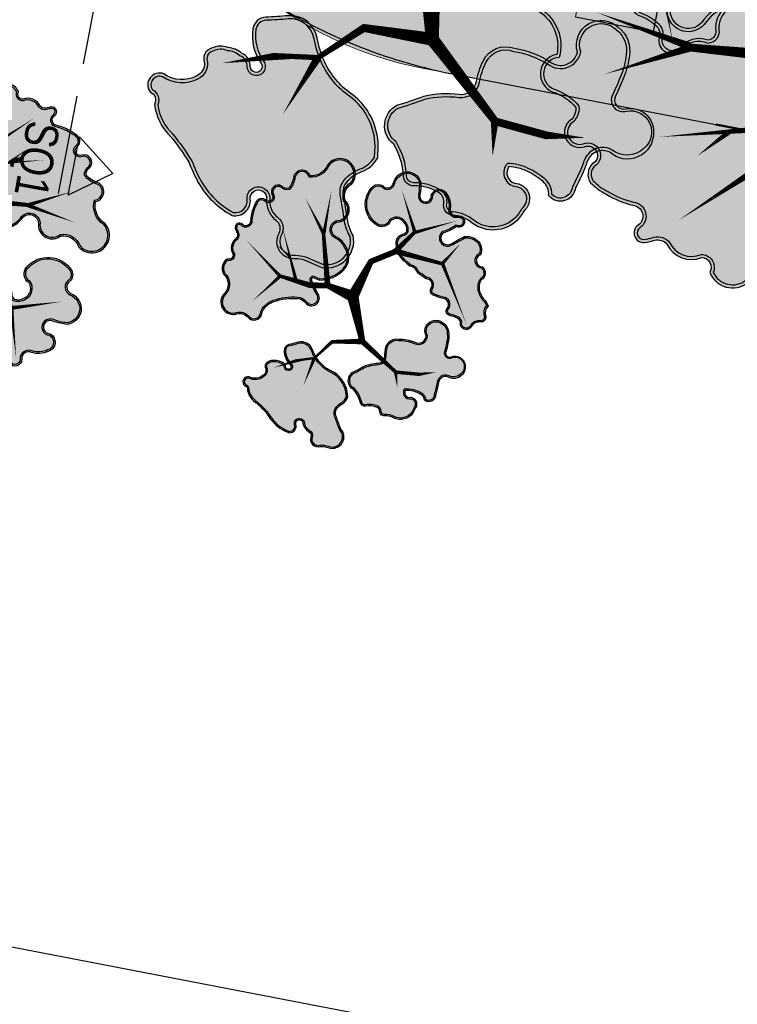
# Model space of a CAD drawing. Header units: metres. Extents: x 0 to 60282398, y -11592309 to 5708004.
# Tile 71 of 136: x 32353411 to 32353438, y 5707833 to 5707871. Entities that reach past the tile are written whole.
import ezdxf

# ---------------------------------------------------------------- set-up
doc = ezdxf.new("R2010")
doc.units = ezdxf.units.M
doc.header["$LTSCALE"] = 0.75
doc.linetypes.add('10414946$0$GESTRICHELTX2', pattern=[1.5, 1, -0.5])
doc.layers.get('0').update_dxf_attribs({"linetype": 'CONTINUOUS'})
doc.layers.get('DEFPOINTS').update_dxf_attribs({"linetype": 'CONTINUOUS'})
for name, color, linetype, transparency in [('10414944$0$PF-Krone', 33, 'CONTINUOUS', 0.7), ('10414944$0$PF-Krone_SOL', 70, 'CONTINUOUS', 0.7), ('10414944$0$ST-Baum', 7, 'CONTINUOUS', 0.7)]:
    doc.layers.add(name, color=color, linetype=linetype, transparency=transparency)
doc.layers.add('10414944$0$PF-Stamm', color=7, linetype='CONTINUOUS', true_color=0x5f5144, transparency=0.7)
for name, color, linetype in [('10414946$0$BW-SCHNITTLIN', 7, 'CONTINUOUS'), ('10414946$0$SCHNITTLINIE', 3, '10414946$0$GESTRICHELTX2'), ('10414946$0$ST-LIN-Fahrbahn', 2, 'CONTINUOUS'), ('10414946$0$ST-LIN-Gehweg', 2, 'CONTINUOUS'), ('10414946$0$ST-TXT50', 7, 'CONTINUOUS')]:
    doc.layers.add(name, color=color, linetype=linetype)
doc.layers.add('10414947$0$ST-Gehweg-Sol', color=7, linetype='CONTINUOUS', lineweight=0, true_color=0xffd7a8)
doc.layers.add('10414947$0$ST-Grünfläche-Sol', color=7, linetype='CONTINUOUS', lineweight=0, true_color=0xc3e788)
doc.styles.add('10414946$0$ARIAL NARROW', font='ARIALN.TTF')

# ---------------------------------------------------------------- blocks, each defined once
blk = doc.blocks.new('19-A2-A0')
at = {"layer": 'DEFPOINTS'}
blk.add_lwpolyline([(-489.15, -204.65), (489.15, -204.65), (489.15, 204.65), (-489.15, 204.65)], close=True, dxfattribs=at)
blk = doc.blocks.new('10414947')
at = {"layer": '10414947$0$ST-Gehweg-Sol'}
h = blk.add_hatch(color=256, dxfattribs=at)
h.dxf.hatch_style = 1
edge = h.paths.add_edge_path()
edge.add_line((32353326.948, 5707891.893), (32353327.546, 5707895.296))
edge.add_arc((32353330.501, 5707894.776), 3, 79.1426, 170.0316, ccw=False)
edge.add_line((32353331.066, 5707897.722), (32353334.644, 5707897.036))
edge.add_arc((32353326.316, 5707853.584), 44.243, 71.0663, 79.1496, ccw=False)
edge.add_line((32353340.671, 5707895.433), (32353345.948, 5707893.623))
edge.add_line((32353345.948, 5707893.623), (32353344.975, 5707890.786))
edge.add_line((32353344.975, 5707890.786), (32353351.995, 5707888.378))
edge.add_arc((32353370.73, 5707942.996), 57.742, 251.06631, 259.14966)
edge.add_line((32353359.861, 5707886.286), (32353365.753, 5707885.156))
edge.add_line((32353365.753, 5707885.156), (32353366.319, 5707888.103))
edge.add_line((32353366.319, 5707888.103), (32353385.958, 5707884.326))
edge.add_line((32353385.958, 5707884.326), (32353385.396, 5707881.391))
edge.add_line((32353385.396, 5707881.391), (32353418.589, 5707875.029))
edge.add_arc((32353416.047, 5707861.763), 13.508, 70.3535, 79.1497, ccw=False)
edge.add_line((32353420.588, 5707874.484), (32353423.385, 5707873.486))
edge.add_line((32353423.385, 5707873.486), (32353423.218, 5707872.615))
edge.add_line((32353423.218, 5707872.615), (32353427.147, 5707871.862))
edge.add_line((32353427.147, 5707871.862), (32353427.806, 5707875.299))
edge.add_line((32353427.806, 5707875.299), (32353432.717, 5707874.358))
edge.add_line((32353432.717, 5707874.358), (32353432.058, 5707870.92))
edge.add_line((32353432.058, 5707870.92), (32353435.004, 5707870.356))
edge.add_line((32353435.004, 5707870.356), (32353435.663, 5707873.793))
edge.add_line((32353435.663, 5707873.793), (32353441.556, 5707872.664))
edge.add_line((32353441.556, 5707872.664), (32353440.897, 5707869.226))
edge.add_line((32353440.897, 5707869.226), (32353443.843, 5707868.661))
edge.add_line((32353443.843, 5707868.661), (32353444.502, 5707872.099))
edge.add_line((32353444.502, 5707872.099), (32353449.411, 5707871.157))
edge.add_line((32353449.411, 5707871.157), (32353448.754, 5707867.72))
edge.add_line((32353448.754, 5707867.72), (32353452.682, 5707866.967))
edge.add_line((32353452.682, 5707866.967), (32353453.42, 5707870.82))
edge.add_line((32353453.42, 5707870.82), (32353455.925, 5707870.73))
edge.add_arc((32353455.333, 5707854.235), 16.506, 79.1497, 87.9462, ccw=False)
edge.add_line((32353458.44, 5707870.446), (32353457.688, 5707866.507))
edge.add_line((32353457.688, 5707866.507), (32353478.311, 5707862.562))
edge.add_line((32353478.311, 5707862.562), (32353478.841, 5707865.325))
edge.add_line((32353478.841, 5707865.325), (32353499.612, 5707861.344))
edge.add_line((32353499.612, 5707861.344), (32353497.736, 5707858.394))
edge.add_line((32353497.736, 5707858.394), (32353485.104, 5707860.815))
edge.add_line((32353485.104, 5707860.815), (32353477.841, 5707860.109))
edge.add_line((32353477.841, 5707860.109), (32353455.044, 5707864.478))
edge.add_line((32353455.044, 5707864.478), (32353452.41, 5707864.195))
edge.add_arc((32353451.769, 5707870.161), 6, 259.1149, 276.1372, ccw=False)
edge.add_line((32353450.636, 5707864.269), (32353426.583, 5707868.915))
edge.add_arc((32353428.836, 5707882.544), 13.814, 233.7634, 260.6149, ccw=False)
edge.add_line((32353420.67, 5707871.402), (32353420.026, 5707871.802))
edge.add_arc((32353416.859, 5707866.706), 6, 58.1419, 79.1497)
edge.add_line((32353417.989, 5707872.599), (32353361.358, 5707883.453))
edge.add_arc((32353372.653, 5707942.381), 60, 255.32419, 259.14966, ccw=False)
edge.add_line((32353357.452, 5707884.338), (32353338.562, 5707889.285))
edge.add_arc((32353326.316, 5707853.584), 37.743, 71.0663, 79.1496)
edge.add_line((32353333.421, 5707890.652), (32353326.948, 5707891.893))
at = {"layer": '10414947$0$ST-Grünfläche-Sol'}
h = blk.add_hatch(color=256, dxfattribs=at)
h.dxf.hatch_style = 1
h.paths.add_polyline_path([(32353435.663, 5707873.793), (32353432.717, 5707874.358), (32353432.058, 5707870.92), (32353435.004, 5707870.356)])
at = {"layer": '10414947$0$ST-Gehweg-Sol', "flags": 128}
for points in [[(32353359.861, 5707886.286), (32353365.753, 5707885.156), (32353366.319, 5707888.103), (32353385.958, 5707884.326), (32353385.396, 5707881.391), (32353418.589, 5707875.029, -0.038399), (32353420.588, 5707874.484), (32353423.385, 5707873.486), (32353423.218, 5707872.615), (32353427.147, 5707871.862), (32353427.806, 5707875.299), (32353432.717, 5707874.358), (32353432.058, 5707870.92), (32353435.004, 5707870.356), (32353435.663, 5707873.793), (32353441.556, 5707872.664)], [(32353450.636, 5707864.269), (32353426.583, 5707868.915, -0.117701), (32353420.67, 5707871.402), (32353420.026, 5707871.802, 0.091921), (32353417.989, 5707872.599), (32353361.358, 5707883.453, -0.016693)]]:
    blk.add_lwpolyline(points, format="xyb", dxfattribs=at)
blk = doc.blocks.new('10414946$0$schnittl2')
at = {"layer": '10414946$0$SCHNITTLINIE', "linetype": 'Continuous'}
for p, q in [((26, 1.5), (30.5, 7.5)), ((30.5, 7.5), (35, 1.5)), ((35, 1.5), (26, 1.5)), ((15, 0), (0, 0)), ((35, 0), (20, 0))]:
    blk.add_line(p, q, dxfattribs=at)
at = {"layer": '10414946$0$SCHNITTLINIE', "linetype": 'Continuous', "const_width": 0.01, "flags": 128}
blk.add_lwpolyline([(17.505, 0, -1), (17.495, 0, -1)], format="xyb", close=True, dxfattribs=at)
blk = doc.blocks.new('10414946')
at = {"layer": '10414946$0$ST-LIN-Fahrbahn'}
blk.add_line((32353435.663, 5707873.793), (32353435.004, 5707870.356), dxfattribs=at)
at = {"layer": '10414946$0$ST-LIN-Fahrbahn', "flags": 128}
blk.add_lwpolyline([(32353326.948, 5707891.893), (32353333.421, 5707890.652, -0.035284), (32353338.562, 5707889.285), (32353357.452, 5707884.338, 0.016693), (32353361.358, 5707883.453), (32353417.989, 5707872.599, -0.091921), (32353420.026, 5707871.802), (32353420.67, 5707871.402, 0.091921), (32353427.462, 5707868.747), (32353437.386, 5707866.845)], format="xyb", dxfattribs=at)
blk.add_lwpolyline([(32353432.058, 5707870.92), (32353435.004, 5707870.356)], dxfattribs=at)
at = {"layer": '10414946$0$ST-LIN-Gehweg', "lineweight": 50, "flags": 128}
blk.add_lwpolyline([(32353437.386, 5707866.845), (32353450.636, 5707864.269, 0.074411), (32353452.41, 5707864.195), (32353455.044, 5707864.478)], format="xyb", dxfattribs=at)
at = {"layer": '10414946$0$BW-SCHNITTLIN', "xscale": 0.25, "yscale": 0.25, "zscale": 0.5, "rotation": 259.1148942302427}
blk.add_blockref('10414946$0$schnittl2', (32353414.117, 5707872.819), dxfattribs=at)
at = {"layer": '10414946$0$ST-TXT50', "insert": (32353412.523, 5707866.815), "char_height": 1.25, "attachment_point": 1, "rotation": 259.7746, "style": '10414946$0$ARIAL NARROW'}
blk.add_mtext_dynamic_manual_height_columns('SQ1', width=2.98856, gutter_width=1.25, heights=[0.663], dxfattribs=at)
blk = doc.blocks.new('10414944$0$PF-BAUM_12')
at = {"layer": '10414944$0$PF-Krone_SOL', "transparency": 33554457}
h = blk.add_hatch(color=256, dxfattribs=at)
h.dxf.hatch_style = 1
h.set_gradient(color1=(88, 186, 72), color2=(175, 217, 170), tint=1, name='INVSPHERICAL')
edge = h.paths.add_edge_path()
edge.add_arc((-1.2758, 1.3994), 0.541, 250.24695, 303.42795)
edge.add_arc((-0.5984, 0.4188), 0.6511, 94.3691, 125.64085, ccw=False)
edge.add_arc((-0.5871, 0.2707), 0.7996, 79.90604, 94.3691, ccw=False)
edge.add_arc((-0.4074, 1.2805), 0.2261, 259.90604, 345.03676)
edge.add_arc((3.3556, 0.2748), 3.669, 162.18441, 165.03676, ccw=False)
edge.add_arc((-0.2456, 1.4321), 0.1137, 342.18441, 421.4181)
edge.add_arc((-0.3772, 1.1907), 0.3886, 61.4181, 105.41791)
edge.add_arc((-0.4936, 1.6129), 0.0494, 76.86771, 285.41791, ccw=False)
edge.add_arc((-0.4342, 1.767), 0.1165, 245.55227, 317.8819)
edge.add_arc((-0.4413, 1.8543), 0.1901, 299.50673, 335.70732)
edge.add_arc((-0.3904, 1.8889), 0.1664, 317.30956, 366.51685)
edge.add_arc((-0.3153, 1.9138), 0.0904, 356.14997, 452.32983)
edge.add_arc((-0.2837, 2.1143), 0.1157, 186.39549, 252.21854, ccw=False)
edge.add_arc((-0.1459, 2.1399), 0.2556, 124.29677, 188.65244, ccw=False)
edge.add_arc((-0.3624, 2.4158), 0.0972, 318.21291, 468.93962)
edge.add_arc((-0.4455, 2.5549), 0.0698, 219.68848, 317.56803, ccw=False)
edge.add_arc((-0.5987, 2.0825), 0.4392, 76.91022, 116.54495)
edge.add_arc((-1.4951, 4.5572), 2.1964, 281.7611, 288.58893, ccw=False)
edge.add_arc((-1.0114, 0.8578), 1.5496, 91.33232, 98.00209)
edge.add_arc((-1.1102, 1.691), 0.7109, 99.4638, 131.76215)
edge.add_arc((-1.4773, 2.1554), 0.1252, 148.24675, 256.0758)
edge.add_arc((-1.5238, 1.968), 0.068, -114.95559, 76.0758, ccw=False)
edge.add_arc((-1.6369, 1.7248), 0.2002, 65.04441, 122.10831)
edge.add_arc((-1.7899, 1.9686), 0.0876, 221.63135, 302.10831, ccw=False)
edge.add_arc((-1.9603, 1.8172), 0.1403, 41.63135, 166.86476)
edge.add_arc((-2.3449, 1.9519), 0.2684, 321.94948, 337.47523, ccw=False)
edge.add_line((-2.1335, 1.7864), (-2.2407, 1.6721))
edge.add_arc((-2.0502, 1.5575), 0.2224, 148.95684, 261.83304)
edge.add_arc((-2.0149, 1.0239), 0.3205, 78.77175, 102.0334, ccw=False)
edge.add_arc((0.8412, 15.4111), 14.3475, 258.77175, 259.65948)
edge.add_arc((-1.7568, 1.1728), 0.1259, 30.35605, 79.65948, ccw=False)
edge.add_arc((-1.8871, 1.0965), 0.2769, -0.49344, 30.35605, ccw=False)
edge.add_arc((-1.3602, 1.092), 0.25, 179.50656, 221.3188)
edge.add_line((-1.548, 0.9269), (-1.4587, 0.8902))
edge = h.paths.add_edge_path()
edge.add_arc((-2.0595, -1.0849), 0.2169, 117.74302, 251.42792, ccw=False)
edge.add_arc((-2.2535, -0.7961), 0.1343, 313.86708, 413.87286)
edge.add_arc((-1.1381, 0.5382), 1.6051, 221.524, 229.78899, ccw=False)
edge.add_arc((-2.2843, -0.4137), 0.1251, 108.79801, 243.70289, ccw=False)
edge.add_arc((-2.2657, -0.171), 0.1376, 244.61148, 299.82424)
edge.add_arc((-2.4922, 0.2242), 0.593, 299.82424, 314.8752)
edge.add_arc((-2.3634, 0.0948), 0.4104, 314.8752, 336.56068)
edge.add_arc((-2.0604, -0.1191), 0.0893, 34.54703, 142.23332)
edge.add_arc((-2.2509, -0.0174), 0.1288, 205.94005, 338.60504, ccw=False)
edge.add_arc((-1.1082, 0.8264), 1.5473, 211.54423, 215.57485, ccw=False)
edge.add_arc((-2.1647, 0.1359), 0.2879, 123.29344, 204.40631, ccw=False)
edge.add_arc((-2.4675, 0.6266), 0.289, 300.05521, 335.40006)
edge.add_arc((-2.1302, 0.4722), 0.0819, 58.40023, 155.40006, ccw=False)
edge.add_arc((-2.0455, 0.6099), 0.0798, 238.40023, 306.42037)
edge.add_arc((-2.2163, 0.8415), 0.3675, 306.42037, 341.49291)
edge.add_arc((-1.7884, 0.6982), 0.0838, 72.42881, 161.49291, ccw=False)
edge.add_arc((-1.597, 1.3024), 0.5499, 252.42881, 281.6379)
edge.add_arc((-1.3833, 0.6006), 0.1928, 8.24792, 122.23097, ccw=False)
edge.add_arc((1.4313, 0.4424), 2.6303, 175.94647, 181.0704)
edge.add_arc((-2.004, 0.487), 0.8109, 332.60613, 353.35791, ccw=False)
edge.add_arc((-1.1696, 0.0546), 0.1289, 152.60613, 239.81282)
edge.add_arc((-1.5709, -0.6354), 0.6693, 44.46317, 59.81282, ccw=False)
edge.add_arc((-1.2417, -0.3122), 0.208, -40.16629, 44.46317, ccw=False)
edge.add_arc((-1.7965, -0.0425), 0.8201, 308.5293, 330.49613, ccw=False)
edge.add_arc((-1.2134, -0.8063), 0.142, 120.58152, 237.17398)
edge.add_arc((-1.3033, -1.1297), 0.2045, -64.491, 86.39602, ccw=False)
edge.add_arc((-1.343, -1.1115), 0.2397, 240.47541, 302.23358, ccw=False)
edge.add_arc((-1.2125, -0.7918), 0.5839, 226.36645, 244.79518, ccw=False)
edge.add_arc((-0.7205, -0.1508), 1.3901, 222.94294, 229.9249, ccw=False)
edge.add_arc((-1.7937, -1.1495), 0.076, 42.91905, 173.49923)
edge.add_arc((-2.058, -1.1133), 0.1908, 248.28955, 351.67144, ccw=False)
edge = h.paths.add_edge_path()
edge.add_arc((1.2059, -0.0381), 0.6649, 150.77336, 194.55575)
edge.add_arc((0.911, -0.0942), 0.3659, 197.65987, 276.75263)
edge.add_arc((0.9525, -0.0442), 0.4134, 270.21516, 305.52412)
edge.add_arc((1.2637, -0.512), 0.1494, -27.72253, 118.39088, ccw=False)
edge.add_arc((1.6106, -0.6627), 0.2295, 159.27348, 288.79741)
edge.add_arc((1.6267, -1.1446), 0.2709, -1.08302, 77.66915, ccw=False)
edge.add_arc((2.1687, -1.0477), 0.2897, 200.61319, 382.93371)
edge.add_arc((2.7072, -0.7257), 0.3429, 147.82265, 217.59096, ccw=False)
edge.add_arc((2.4468, -0.3829), 0.1629, 259.44798, 409.15154)
edge.add_arc((2.7989, 0.0617), 0.4045, 199.71733, 232.62112, ccw=False)
edge.add_arc((2.5485, -0.1163), 0.1368, 103.25927, 162.29814, ccw=False)
edge.add_arc((2.4584, 0.1299), 0.1274, 297.47519, 447.50208)
edge.add_arc((2.4597, 0.3353), 0.0783, 98.81569, 273.11837, ccw=False)
edge.add_arc((2.4, 0.5247), 0.1217, 293.02703, 374.92908)
edge.add_arc((2.0245, 0.3266), 0.5439, 24.94831, 42.11835)
edge.add_arc((1.7775, 0.1571), 0.8417, 39.39937, 55.74996)
edge.add_arc((2.2887, 0.9354), 0.0906, 104.71311, 245.58293, ccw=False)
edge.add_arc((2.2455, 1.1001), 0.0797, 284.71311, 435.28689)
edge.add_arc((2.1786, 0.8455), 0.3429, 75.28689, 90.15444)
edge.add_arc((2.192, 1.2908), 0.1034, 200.54383, 262.03398, ccw=False)
edge.add_arc((1.8708, 1.2323), 0.2255, 5.65523, 92.28552)
edge.add_arc((1.8923, 1.533), 0.0813, 129.46734, 248.0142, ccw=False)
edge.add_arc((1.6377, 1.5925), 0.2029, 0.94133, 108.02708)
edge.add_arc((1.5516, 2.0411), 0.2568, 198.80376, 275.23109, ccw=False)
edge.add_arc((1.081, 1.9053), 0.2335, 13.10923, 167.22877)
edge.add_arc((0.6671, 1.9992), 0.1909, 279.30028, 347.22877, ccw=False)
edge.add_arc((0.7224, 1.6615), 0.1513, 99.30028, 228.80917)
edge.add_arc((0.4652, 1.3676), 0.2392, 21.17444, 48.80917, ccw=False)
edge.add_arc((0.3242, 1.313), 0.3904, -10.78567, 21.17444, ccw=False)
edge.add_arc((-0.3793, 1.447), 1.1066, 325.74486, 349.21433, ccw=False)
edge.add_arc((0.3558, 0.9464), 0.2172, 278.26632, 325.74486, ccw=False)
edge.add_arc((0.408, 0.5869), 0.146, 98.26632, 271.67308)
edge.add_arc((0.4514, -0.8972), 1.3387, 79.76747, 91.67308, ccw=False)
edge.add_arc((0.6892, 0.3779), 0.0423, -16.43247, 90.01007, ccw=False)
edge.add_line((0.7298, 0.3659), (0.6257, 0.2866))
edge = h.paths.add_edge_path()
edge.add_arc((-1.5552, -2.2569), 0.1724, 12.6189, 77.74549)
edge.add_arc((-1.4977, -1.992), 0.0986, 164.18162, 257.74549, ccw=False)
edge.add_arc((-1.7215, -1.8391), 0.1803, 315.6358, 396.22469)
edge.add_arc((-1.4722, -1.6964), 0.1099, 56.01675, 199.16563, ccw=False)
edge.add_arc((-1.3562, -1.5375), 0.087, 231.18436, 306.609)
edge.add_arc((-1.4968, -1.2476), 0.4081, 298.1575, 320.42177)
edge.add_arc((-1.118, -1.5607), 0.0835, 20.65344, 140.42177, ccw=False)
edge.add_arc((-0.9321, -1.4907), 0.1152, 200.65344, 324.15715)
edge.add_arc((-0.5981, -1.7319), 0.2968, 125.84331, 144.15715, ccw=False)
edge.add_arc((-1.1307, -0.9947), 0.6126, 305.84331, 313.76829)
edge.add_arc((-0.6402, -1.5068), 0.0965, 35.28302, 133.76829, ccw=False)
edge.add_arc((-0.4573, -1.4114), 0.1114, 200.86529, 329.80166)
edge.add_arc((5.9643, -14.9126), 14.8587, 114.56415, 115.19461, ccw=False)
edge.add_arc((-0.1458, -1.5341), 0.1511, 81.99944, 116.28381, ccw=False)
edge.add_arc((-0.1295, -1.2153), 0.1692, 271.62381, 322.4573)
edge.add_arc((0.4219, -2.3582), 1.1204, 101.73914, 111.86365, ccw=False)
edge.add_arc((0.2817, -1.7045), 0.4518, 61.04926, 101.19464, ccw=False)
edge.add_arc((0.4293, -1.462), 0.1686, -13.32973, 65.05413, ccw=False)
edge.add_arc((0.701, -1.5438), 0.116, 158.25367, 207.02434)
edge.add_arc((0.7267, -1.4357), 0.2061, 231.26264, 284.37765)
edge.add_arc((0.7594, -1.468), 0.1684, 276.3107, 373.18881)
edge.add_arc((1.0623, -1.3226), 0.1754, 121.90959, 217.58272, ccw=False)
edge.add_arc((1.2009, -1.5786), 0.4663, 12.49632, 119.74162, ccw=False)
edge.add_arc((1.5062, -1.4974), 0.1512, -66.22517, 7.47872, ccw=False)
edge.add_arc((1.5907, -1.7479), 0.1146, 101.81964, 224.43431)
edge.add_arc((1.3238, -2.0366), 0.2788, -26.98815, 48.41698, ccw=False)
edge.add_arc((1.3365, -2.0229), 0.2743, 258.99086, 329.2486, ccw=False)
edge.add_arc((1.6618, -1.4757), 0.8996, 229.3858, 245.17635, ccw=False)
edge.add_arc((0.9994, -2.237), 0.1097, 45.60372, 249.24478)
edge.add_arc((0.8451, -2.4465), 0.1573, -95.43505, 42.77878, ccw=False)
edge.add_arc((0.8007, -2.2203), 0.3839, 232.79997, 274.40743, ccw=False)
edge.add_arc((0.4866, -2.6064), 0.1147, 44.402, 165.1103)
edge.add_arc((0.2716, -2.5387), 0.1109, 123.38517, 339.85568, ccw=False)
edge.add_arc((0.9022, -2.3675), 0.6961, 164.26035, 186.48033, ccw=False)
edge.add_arc((0.1064, -2.2008), 0.1278, 9.9652, 176.7192)
edge.add_arc((-48.3159, -1.4499), 48.3004, 358.76613, 359.11787, ccw=False)
edge.add_arc((-0.3152, -2.3669), 0.3137, 290.47286, 336.89978, ccw=False)
edge.add_arc((-0.2908, -2.4562), 0.2217, 213.88393, 292.64339, ccw=False)
edge.add_arc((-0.5922, -2.5593), 0.1191, 350.14402, 508.44337)
edge.add_arc((-0.7458, -2.3559), 0.1504, 180.14857, 290.27908, ccw=False)
edge.add_arc((-1.1241, -2.4703), 0.2548, 26.59219, 75.66559)
edge.add_arc((-1.166, -2.6346), 0.4243, 75.66559, 104.33441)
edge.add_arc((-1.3217, -2.0253), 0.2045, 251.40462, 284.33441, ccw=False)
at = {"layer": '10414944$0$PF-Krone'}
for points in [[(-1.4587, 0.8902, 0.236302), (-0.9778, 0.9479, -0.137302), (-0.648, 1.068, -0.063191), (-0.447, 1.0579, 0.389536), (-0.189, 1.2221, -0.012446), (-0.1374, 1.3973, 0.360188), (-0.1913, 1.5319, 0.194379), (-0.4805, 1.5653, -1.286295), (-0.4824, 1.6609, 0.326511), (-0.3477, 1.6889, 0.159282), (-0.2681, 1.7761, 0.218069), (-0.2251, 1.9078, 0.446169), (-0.319, 2.0042, -0.295374), (-0.3986, 2.1015, -0.288426), (-0.29, 2.3511, 0.772377), (-0.394, 2.5078, -0.455092), (-0.4992, 2.5103, 0.174684), (-0.7949, 2.4754, -0.029801), (-1.0474, 2.4069, 0.029111), (-1.2271, 2.3923, 0.141869), (-1.5837, 2.2213, 0.508586), (-1.5074, 2.034, -1.101217), (-1.5525, 1.9063, 0.254264), (-1.7433, 1.8944, -0.366329), (-1.8554, 1.9104, 0.608209), (-2.0969, 1.8491, -0.067848), (-2.1335, 1.7864, 0), (-2.2407, 1.6721, 0.536623), (-2.0818, 1.3373, -0.101848), (-1.9525, 1.3382, 0.003873), (-1.7342, 1.2967, -0.218508), (-1.6482, 1.2364, -0.135425), (-1.6102, 1.0941, 0.184492), (-1.548, 0.9269)], [(-1.4493, 0.9145, 0.235756), (-0.9926, 0.9693, -0.137109), (-0.65, 1.0939, -0.063191), (-0.4424, 1.0835, 0.389536), (-0.2141, 1.2288, -0.012446), (-0.1622, 1.4053, 0.360188), (-0.2037, 1.5091, 0.194379), (-0.4736, 1.5402, -1.313113), (-0.4736, 1.6855, 0.345734), (-0.3643, 1.7094, 0.172714), (-0.2901, 1.7907, 0.230529), (-0.2512, 1.9073, 0.475615), (-0.3219, 1.9779, -0.304436), (-0.4244, 2.098, -0.284585), (-0.3075, 2.3706, 0.726016), (-0.3802, 2.4848, -0.402009), (-0.5128, 2.4867, 0.170881), (-0.7849, 2.4513, -0.030277), (-1.0444, 2.381, 0.029443), (-1.2231, 2.3665, 0.140272), (-1.5634, 2.2045, 0.497246), (-1.5012, 2.0592, -1.101217), (-1.5634, 1.8827, 0.254264), (-1.7295, 1.8724, -0.366329), (-1.8748, 1.8931, 0.61415), (-2.072, 1.8412, -0.070819), (-2.1138, 1.7695, 0), (-2.2198, 1.6564, 0.525075), (-2.0824, 1.3638, -0.0983), (-1.9475, 1.3638, 0.003873), (-1.7295, 1.3222, -0.218508), (-1.6257, 1.2496, -0.135425), (-1.5842, 1.0939, 0.177651), (-1.5323, 0.9486)], [(0.6257, 0.2866, 0.193395), (0.5624, -0.2052, 0.359494), (0.9541, -0.4575, 0.155295), (1.1927, -0.3806, -0.740727), (1.396, -0.5815, 0.634154), (1.6845, -0.88, -0.357816), (1.8975, -1.1497, 1.020458), (2.4355, -0.9348, -0.314188), (2.417, -0.5431, 0.765274), (2.5534, -0.2597, -0.144564), (2.4182, -0.0747, -0.263459), (2.5171, 0.0169, 0.767513), (2.4639, 0.2571, -0.951478), (2.4477, 0.4126, 0.373398), (2.5177, 0.556, 0.075059), (2.428, 0.6914, 0.071464), (2.2513, 0.8529, -0.705879), (2.2657, 1.023, 0.771312), (2.2657, 1.1771, 0.064963), (2.1777, 1.1884, -0.27493), (2.0952, 1.2545, 0.397091), (1.8618, 1.4576, -0.568927), (1.8406, 1.5958, 0.504511), (1.575, 1.7854, -0.346415), (1.3085, 1.9583, 0.796288), (0.8532, 1.957, -0.305389), (0.698, 1.8108, 0.634062), (0.6227, 1.5476, -0.121167), (0.6883, 1.454, -0.140363), (0.7077, 1.2399, -0.102764), (0.5353, 0.8241, -0.21018), (0.387, 0.7314, 0.944057), (0.4123, 0.4409, -0.051995), (0.6892, 0.4202, -0.500995), (0.7298, 0.3659)], [(0.6458, 0.2692, 0.190937), (0.5874, -0.198, 0.360145), (0.9525, -0.4315, 0.157291), (1.1788, -0.3585, -0.740752), (1.4198, -0.5921, 0.643471), (1.6826, -0.853, -0.360113), (1.9236, -1.145, 1.005174), (2.4128, -0.9479, -0.325759), (2.4055, -0.5134, 0.812791), (2.5369, -0.2798, -0.149118), (2.3909, -0.0755, -0.272395), (2.5077, 0.0413, 0.751835), (2.4639, 0.2311, -0.928423), (2.4401, 0.4377, 0.358623), (2.4931, 0.5472, 0.074197), (2.4083, 0.6744, 0.071015), (2.2383, 0.8302, -0.698214), (2.2591, 1.0482, 0.771312), (2.2591, 1.152, 0.066315), (2.1761, 1.1624, -0.286763), (2.0696, 1.2488, 0.408934), (1.8579, 1.4313, -0.545784), (1.8141, 1.6065, 0.489703), (1.5804, 1.7598, -0.350827), (1.2834, 1.9512, 0.798701), (0.8786, 1.9512, -0.305389), (0.7022, 1.7851, 0.634062), (0.6399, 1.5672, -0.121167), (0.7125, 1.4634, -0.140363), (0.7333, 1.235, -0.102764), (0.5568, 0.8095, -0.21018), (0.3908, 0.7057, 0.944057), (0.4115, 0.4669, -0.051616), (0.6918, 0.4462, -0.532673), (0.7514, 0.3497)], [(-2.1286, -1.2905, -0.65991), (-2.1605, -0.8929, 0.466338), (-2.1744, -0.6876, -0.036078), (-2.3398, -0.5259, -0.667578), (-2.3247, -0.2952, 0.245683), (-2.1973, -0.2903, 0.065767), (-2.0738, -0.1961, 0.094904), (-1.9868, -0.0685, 0.507802), (-2.131, -0.0644, -0.653541), (-2.3667, -0.0738, -0.017589), (-2.4268, 0.0169, -0.369479), (-2.3227, 0.3765, 0.155455), (-2.2047, 0.5063, -0.450466), (-2.0873, 0.542, 0.305827), (-1.9981, 0.5457, 0.154239), (-1.8678, 0.7248, -0.409437), (-1.7631, 0.7781, 0.128143), (-1.4861, 0.7637, -0.54286), (-1.1924, 0.6283, 0.022361), (-1.1986, 0.3932, -0.090795), (-1.284, 0.1139, 0.400005), (-1.2344, -0.0569, -0.067076), (-1.0933, -0.1666, -0.387019), (-1.0828, -0.4464, -0.096143), (-1.2857, -0.6841, 0.557693), (-1.2904, -0.9256, -0.773495), (-1.2152, -1.3143, -0.276189), (-1.4612, -1.3201, -0.080584), (-1.6154, -1.2144, -0.030474), (-1.7381, -1.0978, 0.640635), (-1.8692, -1.1409, -0.484398)], [(-2.2272, -1.1718, -0.377035), (-2.1418, -0.911, 0.462758), (-2.1582, -0.6671, -0.036793), (-2.3239, -0.5046, -0.650672), (-2.3251, -0.3233, 0.226885), (-2.1843, -0.3129, 0.065767), (-2.0555, -0.2145, 0.102669), (-1.9578, -0.0664, 0.560734), (-2.154, -0.0518, -0.672352), (-2.3442, -0.0605, -0.017696), (-2.4038, 0.0291, -0.366993), (-2.309, 0.3543, 0.154831), (-2.181, 0.4955, -0.450466), (-2.1009, 0.5198, 0.305827), (-1.9827, 0.5248, 0.154239), (-1.8432, 0.7165, -0.409437), (-1.7709, 0.7533, 0.13033), (-1.476, 0.7393, -0.546373), (-1.2186, 0.6272, 0.02192), (-1.2246, 0.3945, -0.090238), (-1.3071, 0.1259, 0.400005), (-1.2475, -0.0793, -0.067076), (-1.1118, -0.1848, -0.390762), (-1.1042, -0.4314, -0.096389), (-1.3005, -0.6626, 0.568263), (-1.2983, -0.9513, -0.791061), (-1.2278, -1.2915, -0.279339), (-1.4492, -1.297, -0.081396), (-1.5981, -1.195, -0.030819), (-1.7198, -1.0793, 0.674462), (-1.888, -1.14, -0.76422)], [(-1.3869, -2.2192, 0.292073), (-1.5186, -2.0883, -0.432551), (-1.5925, -1.9652, 0.366883), (-1.576, -1.7325, -0.720884), (-1.4107, -1.6053, 0.341522), (-1.3043, -1.6073, 0.097453), (-1.1823, -1.5075, -0.576003), (-1.0399, -1.5313, 0.597917), (-0.8388, -1.5581, -0.08008), (-0.772, -1.4913, 0.034593), (-0.7069, -1.4371, -0.458286), (-0.5614, -1.451, 0.630565), (-0.361, -1.4674, -0.002751), (-0.2127, -1.3986, -0.15072), (-0.1247, -1.3845, 0.225513), (0.0047, -1.3184, -0.044205), (0.194, -1.2613, -0.176981), (0.5004, -1.3091, -0.356005), (0.5933, -1.5008, 0.216074), (0.5977, -1.5965, 0.235998), (0.7779, -1.6354, 0.449828), (0.9233, -1.4296, -0.443521), (0.9696, -1.1737, -0.505384), (1.6561, -1.4777, -0.333159), (1.5672, -1.6358, 0.592663), (1.5088, -1.8281, -0.341427), (1.5722, -2.1632, -0.316536), (1.2841, -2.2922, -0.069009), (1.0762, -2.1586, 1.23095), (0.9605, -2.3396, -0.688656), (0.8302, -2.6031, -0.183568), (0.5686, -2.5261, 0.581478), (0.3758, -2.5769, -1.382341), (0.2106, -2.4461, -0.097258), (0.2322, -2.1787, 0.890608), (-0.0212, -2.1935, -0.001535), (-0.0267, -2.4899, -0.205393), (-0.2055, -2.6607, -0.357852), (-0.4749, -2.5797, 0.826532), (-0.6937, -2.497, -0.521291), (-0.8962, -2.3563, 0.217457), (-1.061, -2.2235, 0.125748), (-1.2711, -2.2235, -0.14468)], [(-1.3656, -2.1984, 0.270797), (-1.5131, -2.0629, -0.432551), (-1.5675, -1.9722, 0.354737), (-1.5553, -1.7285, -0.649808), (-1.424, -1.6226, 0.359616), (-1.292, -1.6303, 0.097453), (-1.1623, -1.5241, -0.576003), (-1.0642, -1.5405, 0.597917), (-0.8177, -1.5733, -0.08008), (-0.7567, -1.5124, 0.034593), (-0.6889, -1.4559, -0.446057), (-0.5843, -1.4638, 0.599943), (-0.343, -1.4877, -0.002629), (-0.2015, -1.4221, -0.15559), (-0.1264, -1.4105, 0.218765), (0.0207, -1.3401, -0.04262), (0.1991, -1.2868, -0.177473), (0.4886, -1.3323, -0.354321), (0.5684, -1.4932, 0.222706), (0.5772, -1.6133, 0.240128), (0.7826, -1.661, 0.456345), (0.9471, -1.4178, -0.452999), (0.9829, -1.1961, -0.504186), (1.6305, -1.4822, -0.325283), (1.5589, -1.611, 0.587825), (1.491, -1.847, -0.341406), (1.5495, -2.1506, -0.312164), (1.2921, -2.2672, -0.067854), (1.0938, -2.1394, 1.19624), (0.9451, -2.3614, -0.679338), (0.8305, -2.577, -0.183947), (0.5857, -2.5065, 0.573485), (0.351, -2.5689, -1.514783), (0.2386, -2.4604, -0.105945), (0.2588, -2.1803, 0.910696), (-0.0472, -2.1926, -0.001511), (-0.0526, -2.4842, -0.20139), (-0.2151, -2.6365, -0.344816), (-0.4477, -2.573, 0.767089), (-0.7104, -2.4752, -0.515063), (-0.8701, -2.3505, 0.223578), (-1.0546, -2.1983, 0.125748), (-1.2775, -2.1983, -0.125245)]]:
    blk.add_lwpolyline(points, format="xyb", close=True, dxfattribs=at)
at = {"layer": '10414944$0$PF-Stamm'}
for points in [[(0.0456, -0.1011, 0.2167, 0.1084, 0), (-0.7801, 0.1666, 0.1084, 0.065, 0), (-0.4991, 0.6653, 0.065, 0.0433, 0), (-0.5991, 1.1076, 0.0433, 0.0433, 0), (-0.4753, 1.4051, 0.065, 1.976742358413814e-14, 0), (-0.3709, 1.869, 0, 0, 0)], [(0.0456, -0.1011, 0.2167, 0.1084, 0), (0.458, 0.2037, 0.1084, 0.1084, 0), (0.6352, 0.4942, 0.1084, 0.065, 0), (1.0621, 0.8906, 0.065, 0, 0), (0.9169, 1.5817, 0, 0, 0)], [(-0.5991, 1.1076, 0.065, 0, 0), (-0.9411, 1.541, 0, 0, 0)], [(1.0734, 0.8981, 0.065, 0, 0), (1.9382, 1.1002, 0, 0, 0)], [(0.8405, 0.6849, 0.0657, 0.065, 0), (0.8408, 0.6755, 0.065, 0, 0), (1.8499, 0.3936, 0, 0, 0)], [(1.2915, 0.5526, 0.0455, 1.248468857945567e-14, 0), (1.6095, 0.6515, 0, 0, 0)], [(0.4766, 0.1999, 0.1084, 0.065, 0), (1.3496, -0.2158, 0.065, 0, 0), (2.1032, -0.2533, 0, 0, 0)], [(-0.7801, 0.1666, 0.1084, 0.065, 0), (-1.5906, -0.088, 0.065, 0, 0), (-1.8608, 0.029, 0, 0, 0)], [(0.0456, -0.1011, 0.2167, 0.1084, 0), (0.4458, -0.7261, 0.1084, 0.1084, 0), (0.3792, -1.2094, 0.1084, 0.065, 0), (0.5139, -1.7227, 0.065, 2.236840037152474e-14, 0), (1.3267, -1.9065, 0, 0, 0)], [(-1.5855, -0.0745, 0.065, 0.065, 0), (-1.8491, -0.4467, 0.065, 0, 0), (-1.9786, -0.7431, 0, 0, 0)], [(1.3551, -0.2293, 0.065, 0, 0), (1.9846, -0.7587, 0, 0, 0), (1.9985, -0.7574, 0, 0, 0)], [(0.3792, -1.2284, 0.1084, 0.065, 0), (-0.2688, -1.8764, 0.065, 0, 0), (-1.4983, -1.6926, 0, 0, 0)], [(0.5086, -1.7124, 0.065, 0, 0), (0.297, -2.5257, 0, 0, 0)], [(-0.2593, -1.8859, 0.065, 0, 0), (-0.1056, -2.3597, 0, 0, 0), (-0.2688, -2.6512, 0, 0, 0)]]:
    blk.add_lwpolyline(points, format="xyseb", dxfattribs=at)
blk = doc.blocks.new('10414944')
at = {"layer": '10414944$0$ST-Baum'}
for p, xscale, yscale, zscale, rotation in [((32353426.127, 5707873.692), 4.582792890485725, 4.582792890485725, 1.909497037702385, 110), ((32353442.544, 5707870.934), 4.555337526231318, 4.555337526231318, 1.898057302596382, 200), ((32353408.234, 5707863.192), 2.29333655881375, 2.29333655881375, 0.955556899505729, 20), ((32353423.488, 5707860.137), 2.00983480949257, 2.00983480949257, 0.8374311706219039, 120), ((32353400.983, 5707840.817), 2.971407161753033, 2.971407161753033, 1.238086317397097, 300.0000000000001)]:
    blk.add_blockref('10414944$0$PF-BAUM_12', p, dxfattribs=dict(at, xscale=xscale, yscale=yscale, zscale=zscale, rotation=rotation))

msp = doc.modelspace()

# ---------------------------------------------------------------- block references
for name in ['10414944', '10414947']:
    msp.add_blockref(name, (0, 0))
at = {"xscale": 0.25, "yscale": 0.25, "zscale": 0.25, "rotation": 349.0867958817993}
msp.add_blockref('19-A2-A0', (32353428.528, 5707884.314), dxfattribs=at)

# ---------------------------------------------------------------- next in the draw order: block references
msp.add_blockref('10414946', (0, 0))

doc.saveas('drawing.dxf')
